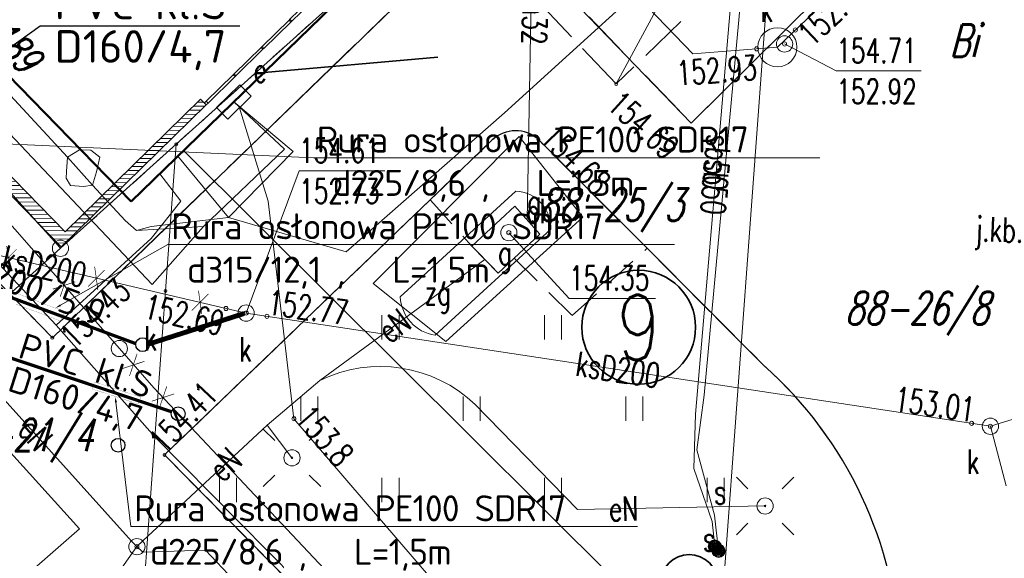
# Model space of a CAD drawing. Header units: feet. Extents: x 7588777 to 15179262, y 5780090 to 11560165.
# Tile 14 of 36: x 7589453 to 7589483, y 5780183 to 5780200. Entities that reach past the tile are written whole.
import ezdxf
from ezdxf import colors
from ezdxf.entities.mleader import LeaderData, LeaderLine
from ezdxf.enums import TextEntityAlignment as Align
from ezdxf.math import Vec2, Vec3

# ---------------------------------------------------------------- set-up
doc = ezdxf.new("R2010")
doc.units = ezdxf.units.FT
doc.header["$MEASUREMENT"] = 0
for name, pattern in [('1_14', [1, -1]), ('1_OTDI', [0]), ('1_OTKC', [1.5, 1, -0.5]), ('1_OTKJ', [2, 1.5, -0.5]), ('1_OTKK', [0]), ('1_OTZI', [1.5, 1, -0.5]), ('1_OTZT', [1.5, 1, -0.5]), ('3_EGBU_A', [0]), ('4010', [5, 3, -2]), ('4_SUEP_A', [0]), ('4_SUGP', [0]), ('4_SUGU', [0]), ('4_SUGV', [0]), ('4_SUKP', [0]), ('4_SULO', [0]), ('4_SUPK', [0]), ('4_SUSP', [0]), ('4_SUTP_A', [0]), ('EGDE', [0]), ('EGUG', [1, 0.5, -0.5])]:
    doc.linetypes.add(name, pattern=pattern)
doc.layers.get('0').update_dxf_attribs({"color": 250, "linetype": 'CONTINUOUS', "lineweight": 100})
for name, color, linetype, lineweight in [('___opis znaczniki - bez zmian', 30, 'CONTINUOUS', 35), ('___opis znaczniki - rozbiórka', 12, 'CONTINUOUS', 35), ('__PROJ_BUD_pawilon', 6, 'CONTINUOUS', 15), ('__PROJ_IS_deszczówka', 84, 'CONTINUOUS', 18), ('_ROZBIÓRKA_BUD_pawilon', 1, 'NIEIST_1', 15), ('_ROZBIÓRKA_BUD_wiata', 1, 'NIEIST_1', 15), ('ZZDeszczowa', 92, 'CONTINUOUS', 30), ('ZZSanitarna', 42, 'CONTINUOUS', 30)]:
    doc.layers.add(name, color=color, linetype=linetype, lineweight=lineweight)
for name, color, linetype, lineweight, transparency in [('Dzialki', 7, 'EGDE', 18, 0.7), ('EADTD_T_0', 7, 'CONTINUOUS', 18, 0.7), ('EGBB_L_0', 7, '3_EGBU_A', 50, 0.7), ('KAN', 42, 'CONTINUOUS', 30, 0.7), ('Numery_dzialek', 7, 'CONTINUOUS', 9, 0.7), ('Numery_uzytkow', 3, 'CONTINUOUS', 9, 0.7), ('OTD_L_14', 7, '1_OTDI', 18, 0.7), ('OTK_E_T_0', 7, 'CONTINUOUS', 0, 0.7), ('OTK_E_T_1', 7, 'CONTINUOUS', 0, 0.7), ('OTK_L_0', 7, '1_OTKJ', 18, 0.7), ('OTK_L_1', 7, '1_OTKK', 25, 0.7), ('OTK_L_2', 7, '1_OTKC', 18, 0.7), ('OTR_T_0', 7, 'CONTINUOUS', 18, 0.7), ('OTZ_L_3', 7, '1_OTZT', 18, 0.7), ('Punkty', 7, 'CONTINUOUS', 18, 0.7), ('SUE_E_T_1', 1, 'CONTINUOUS', 0, 0.7), ('SUE_T_3', 7, 'CONTINUOUS', 18, 0.7), ('SUE_T_4', 1, 'CONTINUOUS', 18, 0.7), ('SUEP_E_T_0', 1, 'CONTINUOUS', 0, 0.7), ('SUEP_L_0', 1, '4_SUEP_A', 18, 0.7), ('SUER_T_0', 1, 'CONTINUOUS', 18, 0.7), ('SUG_E_T_2', 52, 'CONTINUOUS', 0, 0.7), ('SUG_E_T_3', 52, 'CONTINUOUS', 0, 0.7), ('SUG_L_2', 52, '4_SUGU', 18, 0.7), ('SUG_L_3', 52, '4_SUGV', 18, 0.7), ('SUGP_E_T_0', 52, 'CONTINUOUS', 0, 0.7), ('SUGP_L_0', 52, '4_SUGP', 18, 0.7), ('SUGR_T_0', 52, 'CONTINUOUS', 18, 0.7), ('SUK_E_T_4', 34, 'CONTINUOUS', 0, 0.7), ('SUK_T_3', 34, 'CONTINUOUS', 18, 0.7), ('SUKP_E_T_0', 34, 'CONTINUOUS', 0, 0.7), ('SUKP_L_0', 34, '4_SUKP', 18, 0.7), ('SUKR_T_0', 34, 'CONTINUOUS', 18, 0.7), ('SUL_L_1', 7, '4_SULO', 18, 0.7), ('SUP_E_T_1', 7, 'CONTINUOUS', 0, 0.7), ('SUP_L_1', 7, '4_SUPK', 18, 0.7), ('SUP_T_0', 7, 'CONTINUOUS', 18, 0.7), ('SUP_T_4', 7, 'CONTINUOUS', 18, 0.7), ('SUS_E_T_0', 7, 'CONTINUOUS', 0, 0.7), ('SUS_T_0', 7, 'CONTINUOUS', 18, 0.7), ('SUSP_E_T_0', 7, 'CONTINUOUS', 0, 0.7), ('SUSP_L_0', 7, '4_SUSP', 18, 0.7), ('SUTP_L_0', 30, '4_SUTP_A', 18, 0.7), ('Uzytki', 3, 'EGUG', 18, 0.7)]:
    doc.layers.add(name, color=color, linetype=linetype, lineweight=lineweight, transparency=transparency)
doc.layers.add('KS_LINIE_TABELI', color=7, linetype='CONTINUOUS')
doc.styles.add('ISOCP', font='isocpeur.ttf')
doc.styles.add('ROMANS', font='romans.shx', dxfattribs={"width": 0.8})
doc.styles.get("Standard").update_dxf_attribs({"font": 'Simplex.SHX', "width": 0.75})
doc.linetypes.add('NIEIST_1', pattern='A,20,-0.01,["X",Standard,S=5,R=0,X=-2.54,Y=-2.54],-0.01', length=20.02)

# ---------------------------------------------------------------- blocks, each defined once
blk = doc.blocks.new('GRT')
at = {"linetype": 'Continuous'}
blk.add_circle((0, 0), 0.25, dxfattribs=at)
blk = doc.blocks.new('GRO')
at = {"linetype": 'Continuous'}
blk.add_circle((0, 0), 0.045, dxfattribs=at)
blk = doc.blocks.new('1_OTRS')
at = {"linetype": 'Continuous'}
blk.add_circle((0, 0), 0.045, dxfattribs=at)
blk = doc.blocks.new('1_OTZT')
at = {"linetype": 'Continuous'}
for p, q in [((-0.2625, -0.375), (-0.2625, 0.375)), ((0.2625, -0.375), (0.2625, 0.375))]:
    blk.add_line(p, q, dxfattribs=at)
blk = doc.blocks.new('4_SUEO_W')
at = {"linetype": 'Continuous'}
for p, q in [((-0.53035, 0.53035), (-0.8839, 0.8839)), ((0.53035, 0.53035), (0.8839, 0.8839)), ((-0.53035, -0.53035), (-0.8839, -0.8839)), ((0.53035, -0.53035), (0.8839, -0.8839))]:
    blk.add_line(p, q, dxfattribs=at)
blk.add_circle((0, 0), 0.025, dxfattribs=at)
blk = doc.blocks.new('4_SUPP')
at = {"linetype": 'Continuous'}
blk.add_circle((0, 0), 0.25, dxfattribs=at)
blk = doc.blocks.new('4_SUES')
at = {"linetype": 'Continuous'}
for p, q in [((0.5, 0.25), (-0.5, 0.25)), ((-0.5, 0.25), (-0.5, -0.25)), ((0.5, -0.25), (0.5, 0.25)), ((-0.5, -0.25), (0.5, -0.25))]:
    blk.add_line(p, q, dxfattribs=at)
blk = doc.blocks.new('4_SUPS')
at = {"linetype": 'Continuous'}
blk.add_circle((0, 0), 0.0625, dxfattribs=at)
blk = doc.blocks.new('4_SUKS')
at = {"linetype": 'Continuous'}
blk.add_circle((0, 0), 0.25, dxfattribs=at)
blk = doc.blocks.new('4_SUPK')
at = {"linetype": 'Continuous'}
blk.add_circle((0, 0), 0.25, dxfattribs=at)
blk = doc.blocks.new('4_SUPW')
at = {"linetype": 'Continuous'}
blk.add_circle((0, 0), 0.25, dxfattribs=at)
blk = doc.blocks.new('4_SUSU')
at = {"linetype": 'Continuous'}
for radius in [0.2, 0.175, 0.15, 0.125, 0.1, 0.075, 0.05, 0.025, 0.00715]:
    blk.add_circle((0, 0), radius, dxfattribs=at)
blk = doc.blocks.new('A$C2C727012')
at = {"layer": 'KAN', "color": 1, "linetype": 'Continuous', "lineweight": 30, "const_width": 0.032}
for points in [[(-1.889, 1.623), (-0.814, 1.974)], [(-1.535, 1.263), (-1.168, 2.334)]]:
    blk.add_lwpolyline(points, dxfattribs=at)
blk = doc.blocks.new('A$C5DF4204B')
at = {"linetype": 'Continuous'}
h = blk.add_hatch(dxfattribs=at)
h.set_pattern_fill('ANSI31', color=256, angle=134.3712)
h.set_pattern_definition([(179.37115025, (7683857.48881, 5766374.33734), (-0.00137190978, -0.12499247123), [])])
h.paths.add_polyline_path([(7589447.018, 5780200.139), (7589447.035, 5780200.121), (7589446.95, 5780200.037), (7589454.166, 5780192.66), (7589458.623, 5780197.02), (7589458.451, 5780197.195), (7589454.282, 5780193.116), (7589448.754, 5780198.767), (7589448.826, 5780198.837), (7589448.739, 5780198.926), (7589448.667, 5780198.856), (7589447.22, 5780200.336)])
h.paths.add_polyline_path([(7589443.117, 5780203.954), (7589445.971, 5780201.038), (7589446.056, 5780201.122), (7589446.074, 5780201.104), (7589446.275, 5780201.301), (7589445.639, 5780201.952), (7589446.139, 5780202.441), (7589446.07, 5780202.513), (7589445.569, 5780202.023), (7589443.576, 5780204.06), (7589444.152, 5780204.623), (7589444.064, 5780204.713), (7589444.046, 5780204.695), (7589443.962, 5780204.781)])
h.paths.add_polyline_path([(7589444.82, 5780205.62), (7589444.904, 5780205.534), (7589444.886, 5780205.517), (7589444.974, 5780205.427), (7589445.113, 5780205.564), (7589447.106, 5780203.527), (7589446.784, 5780203.212), (7589446.854, 5780203.14), (7589447.176, 5780203.455), (7589447.7, 5780202.919), (7589447.826, 5780203.041), (7589447.756, 5780203.113), (7589447.702, 5780203.06), (7589445.184, 5780205.634), (7589445.438, 5780205.882), (7589445.351, 5780205.971), (7589445.333, 5780205.954), (7589445.249, 5780206.04)], flags=17)
h.paths.add_polyline_path([(7589446.107, 5780206.879), (7589446.191, 5780206.793), (7589446.173, 5780206.776), (7589446.26, 5780206.686), (7589446.596, 5780207.015), (7589448.589, 5780204.978), (7589448, 5780204.401), (7589448.524, 5780203.865), (7589448.47, 5780203.812), (7589448.54, 5780203.741), (7589448.88, 5780204.073), (7589448.81, 5780204.144), (7589448.596, 5780203.934), (7589448.158, 5780204.381), (7589449.016, 5780205.22), (7589449.523, 5780204.702), (7589449.595, 5780204.772), (7589449.28, 5780205.094), (7589449.316, 5780205.129), (7589449.246, 5780205.2), (7589449.21, 5780205.165), (7589449, 5780205.38), (7589448.679, 5780205.065), (7589446.686, 5780207.102), (7589448.08, 5780208.466), (7589450.282, 5780206.214), (7589449.961, 5780205.9), (7589450.031, 5780205.828), (7589450.352, 5780206.143), (7589450.667, 5780205.821), (7589451.239, 5780206.38), (7589451.169, 5780206.452), (7589450.669, 5780205.962), (7589448.151, 5780208.536), (7589450.295, 5780210.634), (7589450.306, 5780210.623), (7589451.124, 5780211.424), (7589451.229, 5780211.317), (7589451.247, 5780211.334), (7589451.044, 5780211.541), (7589451.027, 5780211.524), (7589450.943, 5780211.61)], flags=17)
h.paths.add_polyline_path([(7589453.175, 5780211.051), (7589453.839, 5780210.372), (7589452.91, 5780209.463), (7589453.032, 5780209.338), (7589453.104, 5780209.408), (7589453.051, 5780209.461), (7589453.909, 5780210.301), (7589454.643, 5780209.55), (7589453.785, 5780208.711), (7589453.733, 5780208.764), (7589453.661, 5780208.695), (7589453.714, 5780208.641), (7589453.035, 5780207.977), (7589452.556, 5780208.466), (7589452.484, 5780208.396), (7589452.624, 5780208.253), (7589451.731, 5780207.379), (7589451.919, 5780207.186), (7589451.884, 5780207.151), (7589451.954, 5780207.08), (7589451.989, 5780207.115), (7589453.108, 5780205.971), (7589451.929, 5780204.817), (7589451.684, 5780205.067), (7589451.33, 5780204.721), (7589451.4, 5780204.65), (7589451.682, 5780204.926), (7589453.242, 5780203.332), (7589451.92, 5780202.038), (7589450.36, 5780203.632), (7589450.685, 5780203.95), (7589450.615, 5780204.022), (7589450.219, 5780203.634), (7589451.848, 5780201.968), (7589449.532, 5780199.703), (7589449.619, 5780199.613), (7589455.538, 5780205.403), (7589455.451, 5780205.493), (7589454.564, 5780204.626), (7589454.529, 5780204.661), (7589454.458, 5780204.591), (7589454.493, 5780204.556), (7589453.313, 5780203.402), (7589452.016, 5780204.728), (7589453.196, 5780205.882), (7589453.829, 5780205.235), (7589453.9, 5780205.305), (7589453.48, 5780205.734), (7589453.695, 5780205.943), (7589453.625, 5780206.015), (7589453.411, 5780205.805), (7589451.89, 5780207.36), (7589452.712, 5780208.164), (7589453.033, 5780207.835), (7589453.82, 5780208.604), (7589455.019, 5780207.379), (7589454.34, 5780206.714), (7589454.41, 5780206.643), (7589455.16, 5780207.377), (7589455.23, 5780207.305), (7589455.302, 5780207.375), (7589455.011, 5780207.672), (7589455.065, 5780207.725), (7589454.995, 5780207.796), (7589454.942, 5780207.744), (7589454.067, 5780208.637), (7589454.818, 5780209.371), (7589455.692, 5780208.478), (7589455.639, 5780208.425), (7589455.708, 5780208.354), (7589455.762, 5780208.406), (7589457.066, 5780207.073), (7589456.316, 5780206.339), (7589456.001, 5780206.661), (7589455.93, 5780206.591), (7589456.332, 5780206.18), (7589457.441, 5780207.265), (7589452.091, 5780212.733), (7589451.786, 5780212.435), (7589451.87, 5780212.349), (7589451.852, 5780212.331), (7589452.055, 5780212.124), (7589452.073, 5780212.142), (7589451.968, 5780212.249), (7589452.165, 5780212.441), (7589453.353, 5780211.226)])
h.paths.add_polyline_path([(7589457.987, 5780206.309), (7589458.12, 5780206.173), (7589458.251, 5780206.301), (7589458.118, 5780206.437)])
h.paths.add_polyline_path([(7589459.609, 5780204.651), (7589459.742, 5780204.515), (7589459.873, 5780204.643), (7589459.74, 5780204.779)])
h.paths.add_polyline_path([(7589462.288, 5780201.913), (7589462.421, 5780201.777), (7589462.551, 5780201.905), (7589462.419, 5780202.041)])
blk.add_lwpolyline([(7589447.22, 5780200.336), (7589448.667, 5780198.856), (7589448.739, 5780198.926), (7589448.826, 5780198.837), (7589448.754, 5780198.767), (7589454.282, 5780193.116), (7589458.451, 5780197.195), (7589458.623, 5780197.02), (7589454.166, 5780192.66), (7589446.95, 5780200.037), (7589447.035, 5780200.121), (7589447.018, 5780200.139)], close=True)
at = {"linetype": 'Continuous', "lineweight": 18}
for points in [[(7589462.026, 5780200.461), (7589461.197, 5780199.65), (7589461.253, 5780199.593), (7589462.082, 5780200.404)], [(7589461.169, 5780199.622), (7589460.339, 5780198.811), (7589460.395, 5780198.754), (7589461.225, 5780199.565)], [(7589461.197, 5780199.65), (7589461.253, 5780199.593), (7589461.225, 5780199.565), (7589461.169, 5780199.622)], [(7589460.311, 5780198.783), (7589459.482, 5780197.972), (7589459.538, 5780197.915), (7589460.367, 5780198.726)], [(7589460.339, 5780198.811), (7589460.395, 5780198.754), (7589460.367, 5780198.726), (7589460.311, 5780198.783)], [(7589459.453, 5780197.944), (7589458.624, 5780197.133), (7589458.68, 5780197.075), (7589459.509, 5780197.887)], [(7589459.482, 5780197.972), (7589459.538, 5780197.915), (7589459.509, 5780197.887), (7589459.453, 5780197.944)], [(7589458.624, 5780197.133), (7589458.68, 5780197.075), (7589458.623, 5780197.02), (7589458.567, 5780197.077)]]:
    blk.add_lwpolyline(points, close=True, dxfattribs=at)

msp = doc.modelspace()

# ---------------------------------------------------------------- linework, layer by layer
at = {"layer": '___opis znaczniki - bez zmian'}
for centre, radius in [((7589471.9234, 5780190.1837), 1.75), ((7589473.4775, 5780182.3225), 0.875)]:
    msp.add_circle(centre, radius, dxfattribs=at)
at = {"layer": '___opis znaczniki - rozbiórka', "linetype": 'Continuous'}
msp.add_lwpolyline([(7589460.4058, 5780198.0163), (7589465.7431, 5780198.4798)], dxfattribs=at)
at = {"layer": '__PROJ_IS_deszczówka', "const_width": 0.1}
msp.add_lwpolyline([(7589451.9088, 5780189.4712), (7589457.5549, 5780187.5879)], dxfattribs=at)
at = {"layer": '__PROJ_IS_deszczówka'}
msp.add_circle((7589457.7582, 5780187.5261), 0.2125, dxfattribs=at)
at = {"layer": '_ROZBIÓRKA_BUD_pawilon', "ltscale": 0.1}
msp.add_lwpolyline([(7589447.195, 5780203.408), (7589456.316, 5780194.044), (7589463.525, 5780201.046), (7589454.379, 5780210.395)], close=True, dxfattribs=at)
at = {"layer": '_ROZBIÓRKA_BUD_wiata', "color": 7, "linetype": '4010', "ltscale": 0.5}
msp.add_lwpolyline([(7589464.6016, 5780201.2497), (7589466.93, 5780203.32), (7589473.54, 5780196.46), (7589485.36, 5780208.15), (7589478.78, 5780215.12), (7589473.51, 5780209.83), (7589463.56, 5780220.18), (7589454.5899, 5780211.5929)], dxfattribs=at)
at = {"layer": 'Dzialki'}
for p, q in [((7589457.7, 5780195.81), (7589476.8, 5780212.97)), ((7589454.14, 5780192.61), (7589440.65, 5780207.62)), ((7589473.73, 5780171.42), (7589476.16, 5780204.35)), ((7589454.14, 5780192.61), (7589457.7, 5780195.81)), ((7589457.7, 5780195.81), (7589457.37, 5780191.3)), ((7589448.11, 5780187.19), (7589454.14, 5780192.61)), ((7589457.37, 5780191.3), (7589456.39, 5780177.81))]:
    msp.add_line(p, q, dxfattribs=at)
at = {"layer": 'EGBB_L_0', "linetype": '3_EGBU_A'}
for p, q in [((7589447.195, 5780203.408), (7589456.316, 5780194.044)), ((7589456.316, 5780194.044), (7589463.525, 5780201.046))]:
    msp.add_line(p, q, dxfattribs=at)
at = {"layer": 'OTD_L_14', "linetype": '1_OTDI'}
for p, q in [((7589485.36, 5780208.15), (7589473.54, 5780196.46)), ((7589473.54, 5780196.46), (7589466.93, 5780203.32))]:
    msp.add_line(p, q, dxfattribs=at)
at = {"layer": 'OTK_L_0', "linetype": '1_OTKJ'}
for p, q in [((7589486.15, 5780212.1), (7589471.23, 5780197.66)), ((7589471.23, 5780197.66), (7589466.12, 5780203.06)), ((7589466.08, 5780201.65), (7589453.89, 5780189.86)), ((7589468.84, 5780195.95), (7589472.18, 5780192.61)), ((7589465.51, 5780194.1), (7589467.42, 5780195.94)), ((7589457.34, 5780186.26), (7589465.51, 5780194.1)), ((7589453.89, 5780189.86), (7589450.56, 5780193.3)), ((7589472.18, 5780192.61), (7589475.77, 5780189.01)), ((7589464.6, 5780178.91), (7589457.34, 5780186.26))]:
    msp.add_line(p, q, dxfattribs=at)
at = {"layer": 'OTK_L_0', "linetype": '1_14'}
msp.add_line((7589473.18, 5780201.27), (7589471.23, 5780197.66), dxfattribs=at)
at = {"layer": 'OTK_L_0', "linetype": '1_OTKJ'}
for centre, radius, start, end in [((7589468.1354, 5780195.1714), 1.05, 47.85742, 132.94955), ((7589467.5461, 5780179.716), 12.4101, 1.81953, 48.49587)]:
    msp.add_arc(centre, radius, start, end, dxfattribs=at)
at = {"layer": 'OTK_L_1', "linetype": '1_OTKK'}
for p, q in [((7589466.08, 5780201.65), (7589453.89, 5780189.86)), ((7589472.18, 5780192.61), (7589468.84, 5780195.95)), ((7589467.42, 5780195.94), (7589465.51, 5780194.1)), ((7589465.51, 5780194.1), (7589457.34, 5780186.26)), ((7589475.77, 5780189.01), (7589472.18, 5780192.61)), ((7589457.34, 5780186.26), (7589464.6, 5780178.91))]:
    msp.add_line(p, q, dxfattribs=at)
for centre, radius, start, end in [((7589468.1354, 5780195.1714), 1.05, 47.85742, 132.94955), ((7589467.5461, 5780179.716), 12.4101, 1.81953, 48.49587)]:
    msp.add_arc(centre, radius, start, end, dxfattribs=at)
at = {"layer": 'OTK_L_2', "linetype": '1_OTKC'}
for p, q in [((7589447.195, 5780203.408), (7589456.316, 5780194.044)), ((7589453.89, 5780189.86), (7589466.08, 5780201.65)), ((7589456.316, 5780194.044), (7589463.525, 5780201.046)), ((7589472.18, 5780192.61), (7589468.84, 5780195.95)), ((7589467.42, 5780195.94), (7589465.51, 5780194.1)), ((7589465.51, 5780194.1), (7589466.79, 5780192.68)), ((7589450.56, 5780193.3), (7589453.89, 5780189.86)), ((7589466.79, 5780192.68), (7589467.6, 5780191.85)), ((7589467.6, 5780191.85), (7589468.09, 5780192.31)), ((7589468.09, 5780192.31), (7589469.88, 5780190.54)), ((7589469.88, 5780190.54), (7589472.18, 5780192.61))]:
    msp.add_line(p, q, dxfattribs=at)
msp.add_arc((7589468.1354, 5780195.1714), 1.05, 47.85742, 132.94955, dxfattribs=at)
at = {"layer": 'OTZ_L_3', "linetype": '1_OTZI'}
for p, q in [((7589457.34, 5780186.26), (7589465.51, 5780194.1)), ((7589465.51, 5780194.1), (7589466.79, 5780192.68)), ((7589466.79, 5780192.68), (7589467.6, 5780191.85)), ((7589467.6, 5780191.85), (7589468.09, 5780192.31)), ((7589468.09, 5780192.31), (7589469.88, 5780190.54)), ((7589469.88, 5780190.54), (7589472.18, 5780192.61)), ((7589472.18, 5780192.61), (7589475.77, 5780189.01)), ((7589464.6, 5780178.91), (7589457.34, 5780186.26))]:
    msp.add_line(p, q, dxfattribs=at)
msp.add_arc((7589467.5461, 5780179.716), 12.4101, 1.81953, 48.49587, dxfattribs=at)
at = {"layer": 'SUEP_L_0', "linetype": '4_SUEP_A'}
for p, q in [((7589444.08, 5780205.09), (7589456.96, 5780191.5)), ((7589446.88, 5780203.45), (7589454.36, 5780195.41)), ((7589456.32, 5780183.61), (7589442.18, 5780199.34)), ((7589459.47, 5780197.11), (7589461.3, 5780195.58)), ((7589459.47, 5780197.11), (7589461.03, 5780195.66)), ((7589459.64, 5780196.96), (7589459.47, 5780197.11)), ((7589460.53, 5780194.06), (7589459.64, 5780196.96)), ((7589461.03, 5780195.66), (7589458.54, 5780193.28)), ((7589454.36, 5780195.41), (7589454.33, 5780194.97)), ((7589454.36, 5780195.41), (7589454.73, 5780195.64)), ((7589455.12, 5780194.55), (7589454.36, 5780195.41)), ((7589454.73, 5780195.64), (7589455.07, 5780195.63)), ((7589455.07, 5780195.63), (7589455.35, 5780195.41)), ((7589455.35, 5780195.41), (7589455.25, 5780194.96)), ((7589461.3, 5780195.58), (7589459.31, 5780193.56)), ((7589454.33, 5780194.97), (7589454.31, 5780194.77)), ((7589454.31, 5780194.77), (7589454.45, 5780194.54)), ((7589455.25, 5780194.96), (7589455.12, 5780194.55)), ((7589454.45, 5780194.54), (7589454.85, 5780194.51)), ((7589454.85, 5780194.51), (7589455.12, 5780194.55)), ((7589455.12, 5780194.55), (7589456.13, 5780193.46)), ((7589461.32, 5780187.37), (7589460.53, 5780194.06)), ((7589459.31, 5780193.56), (7589456.93, 5780193.28)), ((7589456.13, 5780193.46), (7589456.48, 5780193.16)), ((7589456.48, 5780193.16), (7589458.54, 5780193.28)), ((7589456.93, 5780193.28), (7589456.48, 5780193.16)), ((7589456.96, 5780191.5), (7589458.54, 5780193.28)), ((7589462.12, 5780188.55), (7589467.19, 5780192.27)), ((7589462.12, 5780188.55), (7589460.5, 5780187.17)), ((7589470.04, 5780184.58), (7589466.89, 5780187.81)), ((7589456.67, 5780183.62), (7589460.5, 5780187.17)), ((7589460.5, 5780187.17), (7589461.26, 5780186.17)), ((7589468.32, 5780179.23), (7589461.32, 5780187.37)), ((7589475.81, 5780184.69), (7589470.04, 5780184.58)), ((7589456.49, 5780183.44), (7589456.32, 5780183.61)), ((7589456.49, 5780183.44), (7589456.67, 5780183.62)), ((7589456.49, 5780183.44), (7589456.67, 5780183.27)), ((7589456.67, 5780183.27), (7589458.6, 5780183.33)), ((7589458.6, 5780183.33), (7589464.04, 5780177.59))]:
    msp.add_line(p, q, dxfattribs=at)
msp.add_arc((7589463.9743, 5780184.7592), 4.2201, 46.2975, 116.06579, dxfattribs=at)
at = {"layer": 'SUER_T_0', "linetype": 'Continuous', "lineweight": 0}
msp.add_line((7589456.49, 5780183.44), (7589455.44, 5780181.96), dxfattribs=at)
at = {"layer": 'SUG_L_2', "linetype": '4_SUGU'}
for p, q in [((7589468.11, 5780193.9), (7589466.79, 5780192.68)), ((7589468.88, 5780193.04), (7589468.11, 5780193.9)), ((7589467.6, 5780191.85), (7589468.88, 5780193.04)), ((7589466.79, 5780192.68), (7589467.6, 5780191.85))]:
    msp.add_line(p, q, dxfattribs=at)
at = {"layer": 'SUG_L_3', "linetype": '4_SUGV'}
for p, q in [((7589468.14, 5780194.37), (7589464.59, 5780191.12)), ((7589465.66, 5780189.94), (7589469.22, 5780193.2))]:
    msp.add_line(p, q, dxfattribs=at)
for centre, radius, start, end in [((7589468.0804, 5780193.2315), 1.14, 358.41548, 87.0033), ((7589465.8387, 5780191.1772), 1.25, 182.62267, 261.77954)]:
    msp.add_arc(centre, radius, start, end, dxfattribs=at)
at = {"layer": 'SUGP_L_0', "linetype": '4_SUGP'}
for p, q in [((7589468.49, 5780193.47), (7589468.73, 5780206.83)), ((7589467.8, 5780196.77), (7589475.34, 5780203.64)), ((7589448.02, 5780196.6), (7589454.01, 5780190.25)), ((7589462.93, 5780192.5), (7589467.8, 5780196.77)), ((7589457.75, 5780195.44), (7589459.31, 5780193.56)), ((7589457.84, 5780194.06), (7589457.2, 5780194.9)), ((7589456.93, 5780192.91), (7589457.84, 5780194.06)), ((7589459.31, 5780193.56), (7589462.93, 5780192.5)), ((7589454.01, 5780190.25), (7589456.93, 5780192.91)), ((7589454.01, 5780190.25), (7589457.04, 5780186.82)), ((7589457.04, 5780186.82), (7589462.27, 5780181.53))]:
    msp.add_line(p, q, dxfattribs=at)
at = {"layer": 'SUGR_T_0', "linetype": 'Continuous', "lineweight": 0}
for p, q in [((7589467.93, 5780193.09), (7589469.78, 5780191.07)), ((7589469.78, 5780191.07), (7589472.44, 5780191.07))]:
    msp.add_line(p, q, dxfattribs=at)
at = {"layer": 'SUKP_L_0', "linetype": '4_SUKP'}
for p, q in [((7589455.95, 5780189.53), (7589437.43, 5780210.63)), ((7589484.58, 5780206.83), (7589476.19, 5780198.79)), ((7589473.59, 5780198.59), (7589467.33, 5780205.06)), ((7589476.19, 5780198.79), (7589473.59, 5780198.59)), ((7589459.85, 5780190.62), (7589443.82, 5780194.35)), ((7589482.74, 5780187.14), (7589495.34, 5780191.1)), ((7589482.74, 5780187.14), (7589459.85, 5780190.62)), ((7589457.01, 5780188.32), (7589455.95, 5780189.53)), ((7589465.19, 5780179.64), (7589457.01, 5780188.32))]:
    msp.add_line(p, q, dxfattribs=at)
at = {"layer": 'SUKR_T_0', "linetype": 'Continuous', "lineweight": 0}
for p, q in [((7589476.41, 5780198.89), (7589478, 5780198.06)), ((7589478, 5780198.06), (7589480.6057, 5780198.06)), ((7589459.85, 5780190.62), (7589461.48, 5780194.99)), ((7589461.48, 5780194.99), (7589464.1128, 5780194.99)), ((7589482.74, 5780187.14), (7589483.2276, 5780185.3102))]:
    msp.add_line(p, q, dxfattribs=at)
at = {"layer": 'SUL_L_1', "linetype": '4_SULO'}
for p, q in [((7589454.72, 5780183.99), (7589449.81, 5780189.41)), ((7589452.63, 5780182.16), (7589454.72, 5780183.99))]:
    msp.add_line(p, q, dxfattribs=at)
at = {"layer": 'SUP_L_1', "linetype": '4_SUPK'}
for p, q in [((7589468.25, 5780196.05), (7589463.76, 5780191.53)), ((7589470.21, 5780193.57), (7589468.25, 5780196.05)), ((7589465.99, 5780189.75), (7589470.21, 5780193.57)), ((7589463.76, 5780191.53), (7589465.99, 5780189.75))]:
    msp.add_line(p, q, dxfattribs=at)
msp.add_circle((7589476.19, 5780198.79), 0.6, dxfattribs=at)
at = {"layer": 'SUSP_L_0', "linetype": '4_SUSP'}
for p, q in [((7589473.67, 5780187.51), (7589475.18, 5780205.1)), ((7589475.37, 5780203.64), (7589473.94, 5780188.1)), ((7589473.94, 5780188.1), (7589473.71, 5780186.42)), ((7589473.62, 5780185.84), (7589473.67, 5780187.51)), ((7589473.71, 5780186.42), (7589474.25, 5780184.41)), ((7589474.18, 5780184.21), (7589473.62, 5780185.84)), ((7589474.18, 5780184.21), (7589474.26, 5780183.45)), ((7589474.25, 5780184.41), (7589474.38, 5780183.31))]:
    msp.add_line(p, q, dxfattribs=at)
at = {"layer": 'SUTP_L_0', "linetype": '4_SUTP_A'}
msp.add_line((7589457.93, 5780195.61), (7589478.37, 5780175.28), dxfattribs=at)
at = {"layer": 'Uzytki'}
for p, q in [((7589457.7, 5780195.81), (7589476.8, 5780212.97)), ((7589440.65, 5780207.62), (7589454.14, 5780192.61)), ((7589454.14, 5780192.61), (7589457.7, 5780195.81)), ((7589454.14, 5780192.61), (7589448.11, 5780187.19))]:
    msp.add_line(p, q, dxfattribs=at)
at = {"layer": 'ZZDeszczowa', "color": 7, "linetype": 'Continuous', "const_width": 0.005}
for points in [[(7589452.8518, 5780191.2006), (7589454.2592, 5780190.6683)], [(7589452.7479, 5780190.9032), (7589454.1553, 5780190.3709)], [(7589454.2592, 5780190.6683), (7589454.1553, 5780190.3709)], [(7589455.1808, 5780188.502), (7589455.1122, 5780188.2877)], [(7589455.1808, 5780188.502), (7589456.6074, 5780188.0384)], [(7589455.1122, 5780188.2877), (7589456.5387, 5780187.8241)], [(7589456.6074, 5780188.0384), (7589456.5387, 5780187.8241)]]:
    msp.add_lwpolyline(points, dxfattribs=at)
at = {"layer": 'ZZDeszczowa', "const_width": 0.1}
msp.add_lwpolyline([(7589451.9088, 5780189.4712), (7589457.5549, 5780187.5879)], dxfattribs=at)
at = {"layer": 'ZZDeszczowa'}
for centre in [(7589457.7582, 5780187.5261), (7589455.9111, 5780186.5565)]:
    msp.add_circle(centre, 0.2125, dxfattribs=at)
at = {"layer": 'ZZSanitarna', "linetype": 'Continuous', "lineweight": 30}
for points, const_width in [([(7589443.82, 5780194.35), (7589456.4586, 5780189.6786)], 0.1), ([(7589456.8602, 5780189.6694), (7589459.789, 5780190.6066)], 0.15)]:
    msp.add_lwpolyline(points, dxfattribs=dict(at, const_width=const_width))
msp.add_circle((7589456.6655, 5780189.6492), 0.2125, dxfattribs=at)

# ---------------------------------------------------------------- block references
at = {"layer": '__PROJ_BUD_pawilon', "color": 5, "linetype": 'Continuous'}
msp.add_blockref('A$C5DF4204B', (0, 0), dxfattribs=at)
at = {"layer": 'OTR_T_0'}
for p in [(7589471.23, 5780197.66), (7589468.84, 5780195.95), (7589453.89, 5780189.86), (7589457.34, 5780186.26)]:
    msp.add_blockref('1_OTRS', p, dxfattribs=at)
at = {"layer": 'OTZ_L_3'}
for p in [(7589464.29, 5780190.18), (7589469.29, 5780190.18), (7589461.79, 5780187.68), (7589466.79, 5780187.68), (7589471.79, 5780187.68), (7589459.29, 5780185.18), (7589464.29, 5780185.18), (7589469.29, 5780185.18), (7589474.29, 5780185.18)]:
    msp.add_blockref('1_OTZT', p, dxfattribs=at)
at = {"layer": 'Punkty'}
for name, p in [('GRO', (7589457.7, 5780195.81)), ('GRT', (7589454.14, 5780192.61)), ('GRO', (7589457.37, 5780191.3))]:
    msp.add_blockref(name, p, dxfattribs=at)
at = {"layer": 'SUE_T_3'}
for name, p in [('4_SUEO_W', (7589461.26, 5780186.17)), ('4_SUPP', (7589461.26, 5780186.17)), ('4_SUEO_W', (7589475.81, 5780184.69)), ('4_SUPP', (7589475.81, 5780184.69))]:
    msp.add_blockref(name, p, dxfattribs=at)
at = {"layer": 'SUE_T_4', "rotation": 44.47001295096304}
msp.add_blockref('4_SUES', (7589459.47, 5780197.11), dxfattribs=at)
at = {"layer": 'SUER_T_0'}
msp.add_blockref('4_SUPS', (7589461.32, 5780187.37), dxfattribs=at)
at = {"layer": 'SUER_T_0', "rotation": 221.1000026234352}
msp.add_blockref('4_SUPS', (7589456.49, 5780183.44), dxfattribs=at)
at = {"layer": 'SUGR_T_0'}
msp.add_blockref('4_SUPS', (7589467.93, 5780193.09), dxfattribs=at)
at = {"layer": 'SUK_T_3'}
for p in [(7589459.85, 5780190.62), (7589455.95, 5780189.53), (7589482.74, 5780187.14)]:
    msp.add_blockref('4_SUKS', p, dxfattribs=at)
at = {"layer": 'SUKR_T_0'}
for p in [(7589476.74, 5780199.32), (7589475.55, 5780198.74), (7589476.41, 5780198.89), (7589459.23, 5780190.76), (7589460.49, 5780190.52), (7589482.16, 5780187.23)]:
    msp.add_blockref('4_SUPS', p, dxfattribs=at)
for p, rotation in [((7589459.85, 5780190.62), 269.9999974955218), ((7589482.74, 5780187.14), 1.010011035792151)]:
    msp.add_blockref('4_SUPS', p, dxfattribs=dict(at, rotation=rotation))
at = {"layer": 'SUP_T_0'}
msp.add_blockref('4_SUPK', (7589456.49, 5780183.44), dxfattribs=at)
at = {"layer": 'SUP_T_4'}
for p in [(7589476.41, 5780198.89), (7589467.93, 5780193.09)]:
    msp.add_blockref('4_SUPW', p, dxfattribs=at)
at = {"layer": 'SUS_T_0'}
for p in [(7589474.26, 5780183.45), (7589474.38, 5780183.31)]:
    msp.add_blockref('4_SUSU', p, dxfattribs=at)
at = {"layer": 'ZZDeszczowa', "linetype": 'Continuous', "xscale": 0.64, "yscale": 0.64, "zscale": 0.64, "rotation": 26.80108765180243}
for p in [(7589453.8259, 5780191.6886), (7589456.5319, 5780191.0511), (7589459.725, 5780190.312)]:
    msp.add_blockref('A$C2C727012', p, dxfattribs=at)
at = {"layer": 'ZZDeszczowa', "linetype": 'Continuous', "xscale": 0.6400000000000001, "yscale": 0.6400000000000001, "zscale": 0.6400000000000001}
for p in [(7589455.1145, 5780190.3162), (7589457.2436, 5780187.8727), (7589458.1559, 5780186.8708)]:
    msp.add_blockref('A$C2C727012', p, dxfattribs=at)

# ---------------------------------------------------------------- texts
at = {"layer": '___opis znaczniki - bez zmian', "insert": (7589471.9234, 5780190.1837), "char_height": 2, "width": 28.442053, "attachment_point": 5, "style": 'ROMANS'}
msp.add_mtext('9', dxfattribs=at)
at = {"layer": '__PROJ_IS_deszczówka', "insert": (7589453.0352, 5780190.0233), "char_height": 0.8, "attachment_point": 1, "rotation": 342.3988, "line_spacing_factor": 0.8, "style": 'ISOCP'}
msp.add_mtext('\\A1;PVC kl.S \\PD160/4,7', dxfattribs=at)
at = {"layer": 'EADTD_T_0', "oblique": 15, "width": 0.7}
msp.add_text('189', height=0.9, rotation=313.32364, dxfattribs=at).set_placement((7589451.8441, 5780199.1133))
at = {"layer": 'Numery_dzialek', "oblique": 15, "width": 0.7}
for s, p in [('88-25/3', (7589468.86, 5780194.45)), ('88-26/8', (7589478.2645, 5780191.2718)), ('88-21/4', (7589450.7, 5780187.37))]:
    msp.add_text(s, height=1, dxfattribs=at).set_placement(p, align=Align.TOP_LEFT)
at = {"layer": 'Numery_uzytkow', "oblique": 15, "width": 0.7}
msp.add_text('Bi', height=1, dxfattribs=at).set_placement((7589481.48, 5780199.49), align=Align.TOP_LEFT)
at = {"layer": 'OTK_E_T_0', "lineweight": 9, "width": 0.7}
msp.add_text('j.kb.', height=0.75, rotation=358.15239, dxfattribs=at).set_placement((7589483.0101, 5780193.0787), align=Align.MIDDLE)
at = {"layer": 'OTK_E_T_1', "lineweight": 9, "width": 0.7}
msp.add_text('ch.i.', height=0.75, dxfattribs=at).set_placement((7589468.47, 5780193.38))
at = {"layer": 'OTR_T_0', "lineweight": 9, "width": 0.7}
for s, rotation, p in [('154.69', 317.72, (7589471.41, 5780197.5)), ('154.43', 44.06001, (7589454.06, 5780190.03))]:
    msp.add_text(s, height=0.75, rotation=rotation, dxfattribs=at).set_placement(p, align=Align.TOP_LEFT)
for s, rotation, p in [('154.68', 315.07, (7589468.84, 5780195.95)), ('154.41', 46.69999, (7589457.34, 5780186.26))]:
    msp.add_text(s, height=0.75, rotation=rotation, dxfattribs=at).set_placement(p)
at = {"layer": 'SUE_E_T_1', "lineweight": 9, "width": 0.7}
msp.add_text('e', height=0.75, dxfattribs=at).set_placement((7589460.08, 5780197.71))
at = {"layer": 'SUEP_E_T_0', "lineweight": 9, "width": 0.7}
for rotation, p in [(36.26999, (7589464.4, 5780190.23)), (311.95, (7589453.37, 5780186.9)), (42.83, (7589459.2, 5780185.97)), (1.09001, (7589471.46, 5780184.61))]:
    msp.add_text('eN', height=0.75, rotation=rotation, dxfattribs=at).set_placement(p, align=Align.MIDDLE)
at = {"layer": 'SUER_T_0', "lineweight": 9, "width": 0.7}
msp.add_text('153.8', height=0.75, rotation=310.69, dxfattribs=at).set_placement((7589461.32, 5780187.37))
at = {"layer": 'SUG_E_T_2', "lineweight": 9, "width": 0.7}
msp.add_text('g', height=0.75, dxfattribs=at).set_placement((7589467.6, 5780192.1))
at = {"layer": 'SUG_E_T_3', "lineweight": 9, "width": 0.7}
msp.add_text('zg', height=0.75, dxfattribs=at).set_placement((7589465.34, 5780190.87))
at = {"layer": 'SUGP_E_T_0', "lineweight": 9, "width": 0.7}
msp.add_text('gn32', height=0.75, rotation=268.97, dxfattribs=at).set_placement((7589468.6, 5780199.75), align=Align.MIDDLE)
at = {"layer": 'SUGR_T_0', "lineweight": 9, "width": 0.7}
msp.add_text('154.35', height=0.75, dxfattribs=at).set_placement((7589469.78, 5780192.07), align=Align.TOP_LEFT)
at = {"layer": 'SUK_E_T_4', "lineweight": 9, "width": 0.7}
msp.add_text('k', height=0.75, dxfattribs=at).set_placement((7589456.72, 5780189.47))
msp.add_text('k', height=0.75, dxfattribs=at).set_placement((7589459.83, 5780189.88), align=Align.TOP_CENTER)
msp.add_text('k', height=0.75, dxfattribs=at).set_placement((7589482.4, 5780186.43), align=Align.TOP_RIGHT)
at = {"layer": 'SUKP_E_T_0', "lineweight": 9, "width": 0.7}
for rotation, p in [(346.9, (7589453.65, 5780192.06)), (351.36, (7589471.29, 5780188.88))]:
    msp.add_text('ksD200', height=0.75, rotation=rotation, dxfattribs=at).set_placement(p, align=Align.MIDDLE)
at = {"layer": 'SUKR_T_0', "lineweight": 9, "width": 0.7}
msp.add_text('152.93', height=0.75, rotation=43.75, dxfattribs=at).set_placement((7589476.74, 5780199.32), align=Align.TOP_LEFT)
for s, p in [('154.71', (7589478, 5780199.06)), ('152.92', (7589478, 5780197.81)), ('154.61', (7589461.48, 5780195.99)), ('152.73', (7589461.48, 5780194.74))]:
    msp.add_text(s, height=0.75, dxfattribs=at).set_placement(p, align=Align.TOP_LEFT)
for s, rotation, p in [('152.93', 4.37, (7589475.53, 5780198.55)), ('152.69', 346.9, (7589459.24, 5780190.65))]:
    msp.add_text(s, height=0.75, rotation=rotation, dxfattribs=at).set_placement(p, align=Align.TOP_RIGHT)
msp.add_text('152.77', height=0.75, rotation=352.12, dxfattribs=at).set_placement((7589460.48, 5780190.59))
msp.add_text('153.01', height=0.75, rotation=351.83, dxfattribs=at).set_placement((7589482.2, 5780187.27), align=Align.RIGHT)
at = {"layer": 'SUP_E_T_1', "lineweight": 9, "width": 0.7}
msp.add_text('k', height=0.75, dxfattribs=at).set_placement((7589476.05, 5780199.57), align=Align.RIGHT)
msp.add_text('g', height=0.75, dxfattribs=at).set_placement((7589468.5, 5780193.67))
at = {"layer": 'SUS_E_T_0', "lineweight": 9, "width": 0.7}
msp.add_text('s', height=0.75, dxfattribs=at).set_placement((7589474.24, 5780184.75))
msp.add_text('s', height=0.75, dxfattribs=at).set_placement((7589474.28, 5780183.3), align=Align.RIGHT)
at = {"layer": 'SUSP_E_T_0', "lineweight": 9, "width": 0.7}
for p in [(7589474.33, 5780195.25), (7589474.27, 5780194.49)]:
    msp.add_text('sb50', height=0.75, rotation=265.09, dxfattribs=at).set_placement(p, align=Align.MIDDLE)
at = {"layer": 'ZZSanitarna', "lineweight": 18, "insert": (7589447.1226, 5780194.1356), "char_height": 0.8, "attachment_point": 1, "rotation": 339.43338, "line_spacing_factor": 0.8, "style": 'ISOCP'}
msp.add_mtext('\\A1;PVC kl.S D200/5,9', dxfattribs=at)

# ---------------------------------------------------------------- leaders
at = {"layer": '__PROJ_IS_deszczówka'}
ml = msp.add_multileader_mtext('Standard', dxfattribs=at)
ml.set_content('\\A1;PVC kl.S\\PD160/4,7', color=256, style='ISOCP')
ml.set_leader_properties(color=256)
ml.build(insert=Vec2(0, 0))
ml.multileader.update_dxf_attribs({"text_left_attachment_type": 6, "text_right_attachment_type": 6, "dogleg_length": 0.36, "arrow_head_size": 0.18})
ctx = ml.context
ctx.base_point, ctx.char_height, ctx.arrow_head_size, ctx.landing_gap_size, ctx.plane_origin = Vec3(7589453.8704, 5780199.448), 1, 0.18, 0.09, Vec3(7589449.2784, 5780194.8896)
ctx.left_attachment, ctx.right_attachment = 6, 6
notes = []
notes.append((ctx, [(0, (1, 1, 0), (7589453.5104, 5780199.448), (1, 0), 0.36, [(3, [(7589446.912, 5780199.5667), (7589449.7668, 5780196.7493)], 0, [])])]))
ctx.mtext.insert, ctx.mtext.line_spacing_factor, ctx.mtext.flow_direction = Vec3(7589453.9604, 5780200.648), 0.8, 5
at = {"layer": 'KS_LINIE_TABELI', "color": 7, "linetype": 'Continuous'}
ml = msp.add_multileader_mtext('Standard', dxfattribs=at)
ml.set_content('{\\T0.95;Rura osłonowa PE100 SDR17\\P d110/4,2 ,   L=1,5m}', color=7, style='ISOCP')
ml.set_leader_properties(lineweight=18)
ml.build(insert=Vec2(0, 0))
ml.multileader.update_dxf_attribs({"text_left_attachment_type": 6, "text_right_attachment_type": 6, "dogleg_length": 0.01, "arrow_head_size": 0.18})
ctx = ml.context
ctx.base_point, ctx.char_height, ctx.arrow_head_size, ctx.landing_gap_size, ctx.plane_origin = Vec3(7589470.4672, 5780207.9417), 0.8, 0.18, 0.09, Vec3(7589442.522, 5780204.1556)
ctx.left_attachment, ctx.right_attachment = 6, 6
notes.append((ctx, [(1, (1, 1, 0), (7589470.4572, 5780207.9417), (1, 0), 0.01, [(1, [(7589447.198, 5780198.6403)], 0, [])])]))
ctx.mtext.insert, ctx.mtext.flow_direction = Vec3(7589470.5572, 5780208.9017), 5
ml = msp.add_multileader_mtext('Standard', dxfattribs=at)
ml.set_content('{\\T0.95;Rura osłonowa PE100 SDR17\\P d225/8,6 ,   L=1,5m}', color=7, style='ISOCP')
ml.set_leader_properties(lineweight=18)
ml.build(insert=Vec2(0, 0))
ml.multileader.update_dxf_attribs({"text_left_attachment_type": 6, "text_right_attachment_type": 6, "dogleg_length": 0.01, "arrow_head_size": 0.18})
ctx = ml.context
ctx.base_point, ctx.char_height, ctx.arrow_head_size, ctx.landing_gap_size, ctx.plane_origin = Vec3(7589461.9301, 5780195.3943), 0.8, 0.18, 0.09, Vec3(7589448.4032, 5780196.7435)
ctx.left_attachment, ctx.right_attachment = 6, 6
notes.append((ctx, [(1, (1, 1, 0), (7589461.9201, 5780195.3943), (1, 0), 0.01, [(1, [(7589448.4032, 5780196.7435), (7589448.8202, 5780195.9775)], 0, [])])]))
ctx.mtext.insert, ctx.mtext.flow_direction = Vec3(7589462.0201, 5780196.3543), 5
ml = msp.add_multileader_mtext('Standard', dxfattribs=at)
ml.set_content('{\\T0.95;Rura osłonowa PE100 SDR17\\P d315/12,1 ,   L=1,5m}', color=7, style='ISOCP')
ml.set_leader_properties(lineweight=18)
ml.build(insert=Vec2(0, 0))
ml.multileader.update_dxf_attribs({"text_left_attachment_type": 6, "text_right_attachment_type": 6, "dogleg_length": 0.01, "arrow_head_size": 0.18})
ctx = ml.context
ctx.base_point, ctx.char_height, ctx.arrow_head_size, ctx.landing_gap_size, ctx.plane_origin = Vec3(7589457.4546, 5780192.7267), 0.8, 0.18, 0.09, Vec3(7589447.0555, 5780192.6348)
ctx.left_attachment, ctx.right_attachment = 6, 6
notes.append((ctx, [(1, (1, 1, 0), (7589457.4446, 5780192.7267), (1, 0), 0.01, [(0, [(7589453.9841, 5780190.7723)], 0, [])])]))
ctx.mtext.insert, ctx.mtext.flow_direction = Vec3(7589457.5446, 5780193.6867), 5
ml = msp.add_multileader_mtext('Standard', dxfattribs=at)
ml.set_content('{\\T0.95;Rura osłonowa PE100 SDR17\\P d225/8,6 ,   L=1,5m}', color=7, style='ISOCP')
ml.set_leader_properties(lineweight=18)
ml.build(insert=Vec2(0, 0))
ml.multileader.update_dxf_attribs({"text_left_attachment_type": 6, "text_right_attachment_type": 6, "dogleg_length": 0.01, "arrow_head_size": 0.18})
ctx = ml.context
ctx.base_point, ctx.char_height, ctx.arrow_head_size, ctx.landing_gap_size, ctx.plane_origin = Vec3(7589456.3136, 5780184.0579), 0.8, 0.18, 0.09, Vec3(7589446.989, 5780184.8743)
ctx.left_attachment, ctx.right_attachment = 6, 6
notes.append((ctx, [(1, (1, 1, 0), (7589456.3036, 5780184.0579), (1, 0), 0.01, [(0, [(7589455.8255, 5780188.0559)], 0, [])])]))
ctx.mtext.insert, ctx.mtext.flow_direction = Vec3(7589456.4036, 5780185.0179), 5
for ctx, leaders in notes:
    for number, flags, end, landing, length, lines in leaders:
        leader = LeaderData()
        leader.index, (leader.has_last_leader_line, leader.has_dogleg_vector, leader.attachment_direction) = number, flags
        leader.last_leader_point, leader.dogleg_vector, leader.dogleg_length = Vec3(end), Vec3(landing), length
        for number, points, colour, breaks in lines:
            line = LeaderLine()
            line.index, line.vertices, line.color, line.breaks = number, Vec3.list(points), colors.encode_raw_color(colour), breaks
            leader.lines.append(line)
        ctx.leaders.append(leader)

doc.saveas('drawing.dxf')
